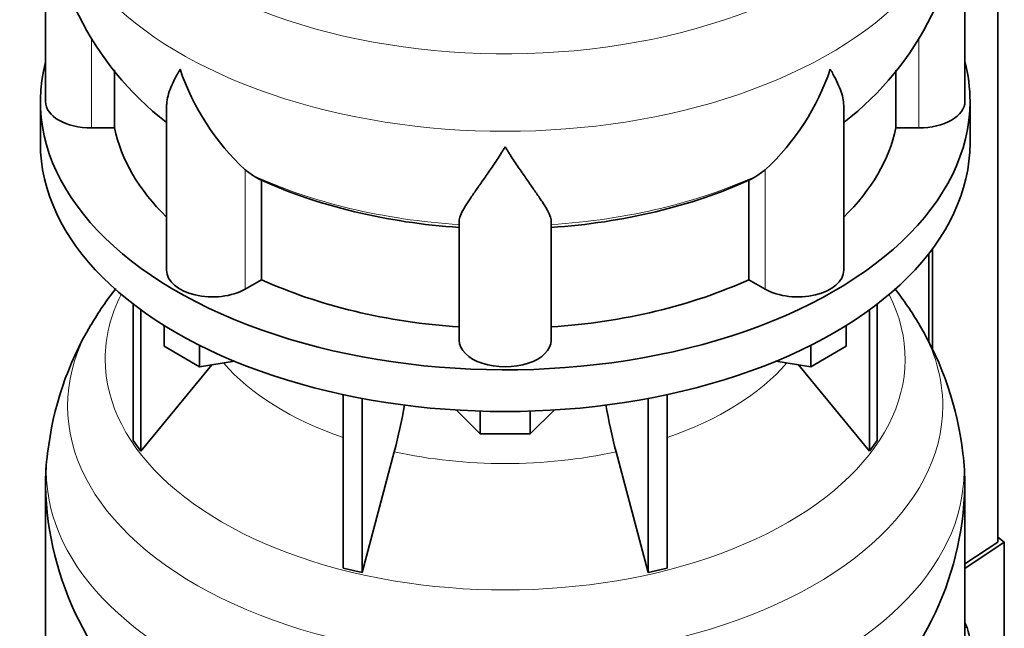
# Model space of a CAD drawing. Header units: millimetres. Extents: x 150 to 747, y -659 to 1200.
# Tile 5 of 13: x 554 to 747, y -408 to -289. Entities that reach past the tile are written whole.
import ezdxf

# ---------------------------------------------------------------- set-up
doc = ezdxf.new("R2010")
doc.units = ezdxf.units.MM
for name, color, linetype in [('LOW_134-2', 7, 'Continuous'), ('VSI134_DIFFUSORE', 7, 'Continuous'), ('VSI134_TERMINALE', 7, 'Continuous')]:
    doc.layers.add(name, color=color, linetype=linetype)

# ---------------------------------------------------------------- blocks, each defined once
blk = doc.blocks.new('SE4')
at = {"layer": 'LOW_134-2', "color": 7, "linetype": 'Continuous', "lineweight": 35}
for p, q in [((745.52, -391.55), (745.52, -142.18)), ((732.01, -335.08), (732.01, -352.36)), ((732.77, -334.09), (732.77, -353.82))]:
    blk.add_line(p, q, dxfattribs=at)
at = {"layer": 'VSI134_DIFFUSORE', "color": 7, "linetype": 'Continuous', "lineweight": 35}
for p, q in [((559.09, -262.22), (559.09, -305.28)), ((739.09, -305.28), (739.09, -262.22)), ((572.62, -310.47), (572.62, -299.11)), ((725.56, -299.15), (725.56, -310.47)), ((558.09, -305.28), (558.09, -313.44)), ((582.81, -306.21), (582.81, -338.34)), ((715.37, -338.34), (715.37, -306.2)), ((740.09, -313.44), (740.09, -305.28)), ((568.09, -310.47), (572.62, -310.47)), ((725.56, -310.47), (730.09, -310.47)), ((599.6, -319.72), (598.18, -318.67)), ((700, -318.67), (698.58, -319.72)), ((601.38, -340.17), (601.38, -320.69)), ((696.8, -320.69), (696.8, -340.17)), ((640.09, -352.04), (640.09, -328.69)), ((658.09, -352.04), (658.09, -328.69)), ((598.18, -342.02), (601.38, -340.17)), ((696.8, -340.17), (700, -342.02)), ((576.26, -344.94), (576.26, -371.62)), ((721.92, -344.94), (721.92, -371.62)), ((577.79, -346.09), (577.79, -373.75)), ((720.39, -346.09), (720.39, -373.75)), ((582.33, -353.2), (582.33, -349.15)), ((715.85, -353.2), (715.85, -349.15)), ((589.27, -357.21), (582.33, -353.2)), ((589.27, -357.21), (589.27, -353.03)), ((708.91, -357.21), (708.91, -353.03)), ((715.85, -353.2), (708.91, -357.21)), ((596.1, -356.15), (589.27, -357.21)), ((708.91, -357.21), (702.08, -356.15)), ((577.79, -373.75), (591.65, -356.84)), ((706.53, -356.84), (720.39, -373.75)), ((617.39, -362.69), (617.39, -396.62)), ((621.09, -363.43), (621.09, -397.5)), ((677.09, -363.43), (677.09, -397.5)), ((680.79, -362.69), (680.79, -396.62)), ((644.18, -370.34), (639.53, -365.69)), ((644.18, -370.34), (644.18, -365.9)), ((658.65, -365.69), (654, -370.34)), ((654, -370.34), (654, -365.9)), ((576.26, -371.62), (577.79, -373.75)), ((654, -370.34), (644.18, -370.34)), ((720.39, -373.75), (721.92, -371.62)), ((621.09, -397.5), (627.37, -373.88)), ((670.81, -373.88), (677.09, -397.5)), ((559.09, -380.61), (559.09, -423.67)), ((739.09, -423.67), (739.09, -380.61)), ((617.39, -396.62), (621.09, -397.5)), ((677.09, -397.5), (680.79, -396.62))]:
    blk.add_line(p, q, dxfattribs=at)
at = {"layer": 'VSI134_DIFFUSORE', "color": 4, "linetype": 'Continuous', "lineweight": 9}
for p, q in [((568.09, -310.47), (568.09, -292.87)), ((730.09, -310.47), (730.09, -292.78)), ((598.18, -342.02), (598.18, -318.67)), ((700, -342.02), (700, -318.67))]:
    blk.add_line(p, q, dxfattribs=at)
at = {"layer": 'VSI134_DIFFUSORE', "color": 7, "linetype": 'Continuous', "lineweight": 35}
for centre, radius, start, end in [((620.41, -261), 61.3, 181.1488, 232.0804), ((677.82, -261.04), 61.24, 307.8986, 358.8862), ((630.68, -283.71), 47.73, 198.6373, 227.0857), ((667.5, -283.71), 47.73, 312.9143, 341.3628), ((607.51, -307.33), 14.7, 237.4509, 245.3566), ((690.67, -307.33), 14.7, 294.6434, 302.5491), ((628.09, -384.64), 69.85, 142.2836, 149.3123), ((669.99, -384.88), 70.09, 30.8767, 37.8207), ((622.49, -381.38), 63.39, 149.2662, 173.4577), ((676.16, -381.25), 62.91, 6.4624, 30.9112), ((537.52, -349.57), 93.08, 344.857, 350.6837), ((759.35, -349.78), 91.75, 189.2974, 195.2315), ((599.16, -379.78), 40.05, 171.9224, 181.2039), ((698.61, -379.63), 40.45, 358.6013, 7.7528), ((620.41, -379.39), 61.3, 181.1488, 232.0804), ((677.82, -379.43), 61.24, 307.8986, 358.8862)]:
    blk.add_arc(centre, radius, start, end, dxfattribs=at)
at = {"layer": 'VSI134_DIFFUSORE', "color": 4, "linetype": 'Continuous', "lineweight": 9}
for centre, major_axis, start_param, end_param in [((649.09, -246.5), (85.67, 0), 2.814218, 6.283185), ((649.09, -259.26), (-89.83, 0), 0, 3.208792), ((649.09, -283.8), (-79.5, 0), 0.898849, 1.457346), ((649.09, -283.8), (79.5, 0), 4.82584, 5.384336), ((649.09, -355.7), (-78.3, 0), 0, 3.425204), ((649.09, -355.7), (-78.3, 0), 5.999574, 6.283185), ((649.09, -364.89), (85.67, 0), 2.814218, 6.283185), ((649.09, -364.89), (85.67, 0), 0, 0.32821), ((649.09, -340.58), (-61.63, 0), 0.463231, 1.030574), ((649.09, -340.58), (61.63, 0), 5.252612, 5.819954), ((649.09, -340.58), (-61.63, 0), 1.210556, 1.931037), ((649.09, -377.65), (-89.83, 0), 6.21587, 6.283185), ((649.09, -377.65), (-89.83, 0), 0, 3.208792)]:
    blk.add_ellipse(centre, major_axis=major_axis, ratio=0.57735, start_param=start_param, end_param=end_param, dxfattribs=at)
at = {"layer": 'VSI134_DIFFUSORE', "color": 7, "linetype": 'Continuous', "lineweight": 35}
for centre, major_axis, start_param, end_param in [((649.09, -305.28), (91, 0), 2.993207, 6.283185), ((649.09, -305.28), (91, 0), 0, 0.148386), ((568.09, -305.28), (9, 0), 3.141593, 4.712389), ((730.09, -305.28), (-9, 0), 1.570796, 3.141593), ((649.09, -305.28), (-77, 0), 0.117151, 0.534109), ((649.09, -305.28), (77, 0), 5.749077, 6.166034), ((649.09, -313.44), (-91, 0), 0, 3.141593), ((649.09, -285.8), (-77, 0), 0.902549, 1.453645), ((649.09, -285.8), (77, 0), 4.82954, 5.380636), ((591.81, -338.34), (9, 0), 3.141593, 5.497787), ((706.37, -338.34), (-9, 0), 0.785398, 3.141593), ((649.09, -305.28), (-77, 0), 0.902549, 1.453645), ((649.09, -305.28), (77, 0), 4.82954, 5.380636), ((649.09, -352.04), (-9, 0), 0, 3.141593)]:
    blk.add_ellipse(centre, major_axis=major_axis, ratio=0.57735, start_param=start_param, end_param=end_param, dxfattribs=at)
for points, knots in [([(582.81, -306.22), (582.81, -306.05), (582.82, -305.89), (582.91, -304.7), (583.19, -303.65), (583.86, -301.98), (584.13, -301.41), (584.58, -300.51), (584.74, -300.21), (585, -299.75), (585.13, -299.52), (585.26, -299.28), (585.36, -299.13), (585.4, -299.05), (585.45, -298.97)], [0.4586292, 0.4586292, 0.4586292, 0.4586292, 0.5, 0.5, 0.75, 0.75, 0.875, 0.875, 0.9375, 0.9375, 0.96875, 0.984375, 0.984375, 1, 1, 1, 1]), ([(715.37, -306.22), (715.37, -306.06), (715.36, -305.9), (715.31, -305.24), (715.23, -304.73), (714.96, -303.67), (714.77, -303.12), (714.32, -301.99), (714.06, -301.41), (713.6, -300.52), (713.44, -300.22), (713.18, -299.75), (713.1, -299.6), (712.92, -299.28), (712.82, -299.13), (712.73, -298.97)], [0.4604904, 0.4604904, 0.4604904, 0.4604904, 0.5, 0.5, 0.625, 0.625, 0.75, 0.75, 0.875, 0.875, 0.9375, 0.9375, 0.96875, 0.96875, 1, 1, 1, 1]), ([(649.09, -314.19), (648.96, -314.4), (648.82, -314.61), (648.56, -315.03), (648.43, -315.24), (648.03, -315.86), (647.76, -316.26), (646.98, -317.45), (646.46, -318.22), (645.45, -319.7), (644.95, -320.41), (644.01, -321.76), (643.55, -322.4), (642.71, -323.62), (642.31, -324.2), (641.77, -325.02), (641.6, -325.29), (641.28, -325.81), (641.13, -326.06), (640.71, -326.78), (640.49, -327.21), (640.18, -328.01), (640.09, -328.37), (640.09, -328.69)], [0, 0, 0, 0, 0.03125, 0.03125, 0.0625, 0.0625, 0.125, 0.125, 0.25, 0.25, 0.375, 0.375, 0.5, 0.5, 0.625, 0.625, 0.6875, 0.6875, 0.75, 0.75, 0.875, 0.875, 1, 1, 1, 1]), ([(658.09, -328.69), (658.09, -328.37), (658, -328.01), (657.69, -327.22), (657.47, -326.78), (657.05, -326.06), (656.9, -325.81), (656.58, -325.29), (656.41, -325.03), (655.87, -324.21), (655.47, -323.63), (654.63, -322.41), (654.18, -321.76), (653.23, -320.41), (652.74, -319.7), (651.72, -318.22), (651.2, -317.46), (650.42, -316.26), (650.15, -315.86), (649.76, -315.24), (649.62, -315.03), (649.36, -314.61), (649.22, -314.4), (649.09, -314.19)], [0, 0, 0, 0, 0.125, 0.125, 0.25, 0.25, 0.3125, 0.3125, 0.375, 0.375, 0.5, 0.5, 0.625, 0.625, 0.75, 0.75, 0.875, 0.875, 0.9375, 0.9375, 0.96875, 0.96875, 1, 1, 1, 1])]:
    blk.add_open_spline(points, degree=3, knots=knots, dxfattribs=at)
at = {"layer": 'VSI134_TERMINALE', "color": 7, "linetype": 'Continuous', "lineweight": 35}
for p, q in [((746.8, -391.58), (745.52, -390.59)), ((745.52, -391.55), (739.09, -395.82)), ((739.09, -396.7), (746.8, -391.58)), ((746.8, -391.58), (746.8, -419.13))]:
    blk.add_line(p, q, dxfattribs=at)
at = {"layer": 'VSI134_TERMINALE', "color": 4, "linetype": 'Continuous', "lineweight": 9}
blk.add_line((739.09, -408.28), (739.51, -408.25), dxfattribs=at)
at = {"layer": 'VSI134_TERMINALE', "color": 7, "linetype": 'Continuous', "lineweight": 35}
blk.add_arc((702.58, -419.58), 38.63, 358.3189, 17.0497, dxfattribs=at)
blk.add_ellipse((649.09, -420.81), major_axis=(93, 0), ratio=0.57735, start_param=0.236132, end_param=0.254688, dxfattribs=at)

msp = doc.modelspace()

# ---------------------------------------------------------------- block references
msp.add_blockref('SE4', (0, 0))

doc.saveas('drawing.dxf')
